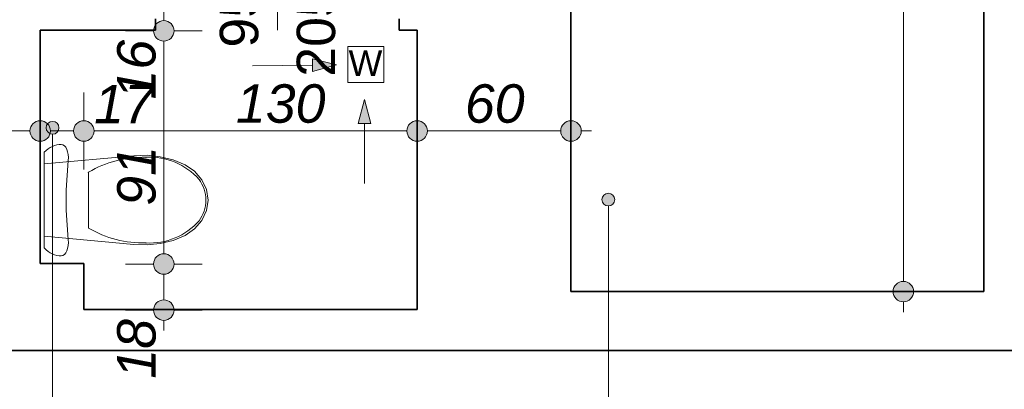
# Model space of a CAD drawing. Header units: millimetres. Extents: x -50073 to 84772, y -78870 to -35317.
# Tile 21 of 125: x 11655 to 15495, y -76702 to -75259. Entities that reach past the tile are written whole.
import ezdxf

# ---------------------------------------------------------------- set-up
doc = ezdxf.new("R2010")
doc.units = ezdxf.units.MM
doc.header["$MEASUREMENT"] = 0
doc.layers.add('_podkład', color=7, linetype='Continuous')
doc.layers.add('Wymiarowanie - Ogólne', color=7, linetype='Continuous')
for name, color, linetype, lineweight in [('_podkład_Nr_pióra__1', 7, 'Continuous', 0), ('Instalacje - Went_Klim_Nr_pióra__42', 150, 'Continuous', 13), ('Konstrukcja - Stropy_Nr_pióra__1', 7, 'Continuous', 0), ('Konstrukcja - Ściany zew_Nr_pióra__6', 7, 'Continuous', 35), ('Wnetrze - Sanitariaty_Nr_pióra__22', 8, 'Continuous', 13), ('Wymiarowanie - Ogólne_Nr_pióra__82', 114, 'Continuous', 13), ('Znaczniki drzwi ArchiCADa_Nr_pióra__1', 7, 'Continuous', 0), ('Znaczniki drzwi ArchiCADa_Nr_pióra__7', 7, 'Continuous', 70)]:
    doc.layers.add(name, color=color, linetype=linetype, lineweight=lineweight)
doc.styles.add('GENERATED_STYLE_1', font='txt')
doc.styles.add('GENERATED_STYLE_3', font='txt')
doc.dimstyles.new('GENERATED_STYLE__1', dxfattribs={"dimtxt": 150, "dimasz": 152, "dimexe": 0.18, "dimexo": 0, "dimgap": 0.09, "dimtad": 1, "dimlfac": 0.1, "dimzin": 0, "dimdsep": 46, "dimtxsty": 'GENERATED_STYLE_3', "dimblk": 'ARROWHEAD_11', "dimblk1": 'ARROWHEAD_11', "dimblk2": 'ARROWHEAD_11', "dimcen": 0.09, "dimclrd": 114, "dimclre": 114, "dimclrt": 114, "dimazin": 0, "dimtfac": 1, "dimtdec": 4, "dimtmove": 0, "dimatfit": 3, "dimfxl": 1, "dimtolj": 1, "dimtzin": 0, "dimarcsym": 0})
doc.dimstyles.new('GENERATED_STYLE__2', dxfattribs={"dimtxt": 150, "dimasz": 152, "dimexe": 0.18, "dimexo": 0, "dimgap": 0.09, "dimtad": 1, "dimtih": 1, "dimtoh": 1, "dimlfac": 0.1, "dimzin": 0, "dimdsep": 46, "dimtxsty": 'GENERATED_STYLE_3', "dimblk": 'ARROWHEAD_11', "dimblk1": 'ARROWHEAD_11', "dimblk2": 'ARROWHEAD_11', "dimcen": 0.09, "dimclrd": 114, "dimclre": 114, "dimclrt": 114, "dimazin": 0, "dimtfac": 1, "dimtdec": 4, "dimtmove": 0, "dimatfit": 3, "dimfxl": 1, "dimtolj": 1, "dimtzin": 0, "dimarcsym": 0})

# ---------------------------------------------------------------- blocks, each defined once
blk = doc.blocks.new('*D782')
at = {"layer": 'Wymiarowanie - Ogólne_Nr_pióra__82', "linetype": 'Continuous'}
for points in [[(11614.6, -75693.7), (11611.6, -75678.3), (11602.9, -75665.4), (11589.9, -75656.7), (11574.6, -75653.7), (11559.3, -75656.7), (11546.3, -75665.4), (11537.6, -75678.3), (11534.6, -75693.7), (11537.6, -75709), (11546.3, -75721.9), (11559.3, -75730.6), (11574.6, -75733.7), (11589.9, -75730.6), (11602.9, -75721.9), (11611.6, -75709)], [(11774.6, -75693.7), (11771.6, -75678.3), (11762.9, -75665.4), (11749.9, -75656.7), (11734.6, -75653.7), (11719.3, -75656.7), (11706.3, -75665.4), (11697.6, -75678.3), (11694.6, -75693.7), (11697.6, -75709), (11706.3, -75721.9), (11719.3, -75730.6), (11734.6, -75733.7), (11749.9, -75730.6), (11762.9, -75721.9), (11771.6, -75709)]]:
    blk.add_hatch(color=256, dxfattribs=at).paths.add_polyline_path(points)
for p, q in [((11574.6, -75653.7), (11574.6, -75543.7)), ((11734.6, -75653.7), (11734.6, -75543.7)), ((11614.6, -75693.7), (11694.6, -75693.7)), ((11574.6, -75843.7), (11574.6, -75733.7)), ((11734.6, -75843.7), (11734.6, -75733.7))]:
    blk.add_line(p, q, dxfattribs=at)
for centre in [(11574.6, -75693.7), (11734.6, -75693.7)]:
    blk.add_circle(centre, 40, dxfattribs=at)
blk = doc.blocks.new('ARROWHEAD_11')
at = {"color": 0, "linetype": 'Continuous', "lineweight": 0}
blk.add_line((0, 0), (-1, 0), dxfattribs=at)
at = {"color": 0, "linetype": 'Continuous', "lineweight": 0, "const_width": 0.25, "flags": 128}
blk.add_lwpolyline([(-0.125, 0, 1), (0.125, 0, 1)], format="xyb", close=True, dxfattribs=at)
blk = doc.blocks.new('*D783')
at = {"layer": 'Wymiarowanie - Ogólne_Nr_pióra__82', "linetype": 'Continuous'}
for points in [[(11774.6, -75693.7), (11771.6, -75678.3), (11762.9, -75665.4), (11749.9, -75656.7), (11734.6, -75653.7), (11719.3, -75656.7), (11706.3, -75665.4), (11697.6, -75678.3), (11694.6, -75693.7), (11697.6, -75709), (11706.3, -75721.9), (11719.3, -75730.6), (11734.6, -75733.7), (11749.9, -75730.6), (11762.9, -75721.9), (11771.6, -75709)], [(11944.6, -75693.7), (11941.6, -75678.3), (11932.9, -75665.4), (11919.9, -75656.7), (11904.6, -75653.7), (11889.3, -75656.7), (11876.3, -75665.4), (11867.6, -75678.3), (11864.6, -75693.7), (11867.6, -75709), (11876.3, -75721.9), (11889.3, -75730.6), (11904.6, -75733.7), (11919.9, -75730.6), (11932.9, -75721.9), (11941.6, -75709)]]:
    blk.add_hatch(color=256, dxfattribs=at).paths.add_polyline_path(points)
for p, q in [((11734.6, -75653.7), (11734.6, -75543.7)), ((11904.6, -75653.7), (11904.6, -75543.7)), ((11774.6, -75693.7), (11864.6, -75693.7)), ((11734.6, -75843.7), (11734.6, -75733.7)), ((11904.6, -75843.7), (11904.6, -75733.7))]:
    blk.add_line(p, q, dxfattribs=at)
for centre in [(11734.6, -75693.7), (11904.6, -75693.7)]:
    blk.add_circle(centre, 40, dxfattribs=at)
blk = doc.blocks.new('*D784')
at = {"layer": 'Wymiarowanie - Ogólne_Nr_pióra__82', "linetype": 'Continuous'}
for points in [[(11944.6, -75693.7), (11941.6, -75678.3), (11932.9, -75665.4), (11919.9, -75656.7), (11904.6, -75653.7), (11889.3, -75656.7), (11876.3, -75665.4), (11867.6, -75678.3), (11864.6, -75693.7), (11867.6, -75709), (11876.3, -75721.9), (11889.3, -75730.6), (11904.6, -75733.7), (11919.9, -75730.6), (11932.9, -75721.9), (11941.6, -75709)], [(13244.6, -75693.7), (13241.6, -75678.3), (13232.9, -75665.4), (13219.9, -75656.7), (13204.6, -75653.7), (13189.3, -75656.7), (13176.3, -75665.4), (13167.6, -75678.3), (13164.6, -75693.7), (13167.6, -75709), (13176.3, -75721.9), (13189.3, -75730.6), (13204.6, -75733.7), (13219.9, -75730.6), (13232.9, -75721.9), (13241.6, -75709)]]:
    blk.add_hatch(color=256, dxfattribs=at).paths.add_polyline_path(points)
for p, q in [((11904.6, -75653.7), (11904.6, -75543.7)), ((13204.6, -75653.7), (13204.6, -75543.7)), ((11944.6, -75693.7), (13164.6, -75693.7)), ((11904.6, -75843.7), (11904.6, -75733.7)), ((13204.6, -75843.7), (13204.6, -75733.7))]:
    blk.add_line(p, q, dxfattribs=at)
for centre in [(11904.6, -75693.7), (13204.6, -75693.7)]:
    blk.add_circle(centre, 40, dxfattribs=at)
at = {"layer": 'Wymiarowanie - Ogólne_Nr_pióra__82', "char_height": 150, "attachment_point": 7, "style": 'GENERATED_STYLE_3'}
for s, insert in [('\\A1;{\\fArial|b0|i1|c238|p38;17}', (11944.6, -75663.7)), ('\\A1;{\\fArial|b0|i1|c238|p38;130}', (12497.7, -75663.7))]:
    blk.add_mtext(s, dxfattribs=dict(at, insert=insert))
blk = doc.blocks.new('*D785')
at = {"layer": 'Wymiarowanie - Ogólne_Nr_pióra__82', "linetype": 'Continuous'}
for points in [[(13244.6, -75693.7), (13241.6, -75678.3), (13232.9, -75665.4), (13219.9, -75656.7), (13204.6, -75653.7), (13189.3, -75656.7), (13176.3, -75665.4), (13167.6, -75678.3), (13164.6, -75693.7), (13167.6, -75709), (13176.3, -75721.9), (13189.3, -75730.6), (13204.6, -75733.7), (13219.9, -75730.6), (13232.9, -75721.9), (13241.6, -75709)], [(13844.6, -75693.7), (13841.6, -75678.3), (13832.9, -75665.4), (13819.9, -75656.7), (13804.6, -75653.7), (13789.3, -75656.7), (13776.3, -75665.4), (13767.6, -75678.3), (13764.6, -75693.7), (13767.6, -75709), (13776.3, -75721.9), (13789.3, -75730.6), (13804.6, -75733.7), (13819.9, -75730.6), (13832.9, -75721.9), (13841.6, -75709)]]:
    blk.add_hatch(color=256, dxfattribs=at).paths.add_polyline_path(points)
for p, q in [((13204.6, -75653.7), (13204.6, -75543.7)), ((13804.6, -75653.7), (13804.6, -75543.7)), ((13244.6, -75693.7), (13764.6, -75693.7)), ((13844.6, -75693.7), (13884.6, -75693.7)), ((13204.6, -75843.7), (13204.6, -75733.7)), ((13804.6, -75843.7), (13804.6, -75733.7))]:
    blk.add_line(p, q, dxfattribs=at)
for centre in [(13204.6, -75693.7), (13804.6, -75693.7)]:
    blk.add_circle(centre, 40, dxfattribs=at)
at = {"layer": 'Wymiarowanie - Ogólne_Nr_pióra__82', "insert": (13390.8, -75663.7), "char_height": 150, "attachment_point": 7, "style": 'GENERATED_STYLE_3'}
blk.add_mtext('\\A1;{\\fArial|b0|i1|c238|p38;60}', dxfattribs=at)
blk = doc.blocks.new('*D800')
at = {"layer": 'Wymiarowanie - Ogólne_Nr_pióra__82', "linetype": 'Continuous'}
for points in [[(12256.6, -76213), (12253.5, -76197.7), (12244.9, -76184.8), (12231.9, -76176.1), (12216.6, -76173), (12201.3, -76176.1), (12188.3, -76184.8), (12179.6, -76197.7), (12176.6, -76213), (12179.6, -76228.3), (12188.3, -76241.3), (12201.3, -76250), (12216.6, -76253), (12231.9, -76250), (12244.9, -76241.3), (12253.5, -76228.3)], [(12256.6, -76393), (12253.5, -76377.7), (12244.9, -76364.8), (12231.9, -76356.1), (12216.6, -76353), (12201.3, -76356.1), (12188.3, -76364.8), (12179.6, -76377.7), (12176.6, -76393), (12179.6, -76408.3), (12188.3, -76421.3), (12201.3, -76430), (12216.6, -76433), (12231.9, -76430), (12244.9, -76421.3), (12253.5, -76408.3)]]:
    blk.add_hatch(color=256, dxfattribs=at).paths.add_polyline_path(points)
for p, q in [((12176.6, -76213), (12066.6, -76213)), ((12366.6, -76213), (12256.6, -76213)), ((12216.6, -76353), (12216.6, -76253)), ((12176.6, -76393), (12066.6, -76393)), ((12366.6, -76393), (12256.6, -76393)), ((12216.6, -76473), (12216.6, -76433))]:
    blk.add_line(p, q, dxfattribs=at)
for centre in [(12216.6, -76213), (12216.6, -76393)]:
    blk.add_circle(centre, 40, dxfattribs=at)
at = {"layer": 'Wymiarowanie - Ogólne_Nr_pióra__82', "insert": (12186.6, -76660.7), "char_height": 150, "attachment_point": 7, "rotation": 90, "style": 'GENERATED_STYLE_3'}
blk.add_mtext('\\A1;{\\fArial|b0|i1|c238|p38;18}', dxfattribs=at)
blk = doc.blocks.new('*D801')
at = {"layer": 'Wymiarowanie - Ogólne_Nr_pióra__82', "linetype": 'Continuous'}
for points in [[(12256.6, -75303), (12253.5, -75287.7), (12244.9, -75274.8), (12231.9, -75266.1), (12216.6, -75263), (12201.3, -75266.1), (12188.3, -75274.8), (12179.6, -75287.7), (12176.6, -75303), (12179.6, -75318.3), (12188.3, -75331.3), (12201.3, -75340), (12216.6, -75343), (12231.9, -75340), (12244.9, -75331.3), (12253.5, -75318.3)], [(12256.6, -76213), (12253.5, -76197.7), (12244.9, -76184.8), (12231.9, -76176.1), (12216.6, -76173), (12201.3, -76176.1), (12188.3, -76184.8), (12179.6, -76197.7), (12176.6, -76213), (12179.6, -76228.3), (12188.3, -76241.3), (12201.3, -76250), (12216.6, -76253), (12231.9, -76250), (12244.9, -76241.3), (12253.5, -76228.3)]]:
    blk.add_hatch(color=256, dxfattribs=at).paths.add_polyline_path(points)
for p, q in [((12176.6, -75303), (12066.6, -75303)), ((12366.6, -75303), (12256.6, -75303)), ((12216.6, -76173), (12216.6, -75343)), ((12176.6, -76213), (12066.6, -76213)), ((12366.6, -76213), (12256.6, -76213))]:
    blk.add_line(p, q, dxfattribs=at)
for centre in [(12216.6, -75303), (12216.6, -76213)]:
    blk.add_circle(centre, 40, dxfattribs=at)
at = {"layer": 'Wymiarowanie - Ogólne_Nr_pióra__82', "char_height": 150, "attachment_point": 7, "rotation": 90, "style": 'GENERATED_STYLE_3'}
for s, insert in [('\\A1;{\\fArial|b0|i1|c238|p38;16}', (12186.6, -75570.7)), ('\\A1;{\\fArial|b0|i1|c238|p38;91}', (12186.6, -75985.7))]:
    blk.add_mtext(s, dxfattribs=dict(at, insert=insert))
blk = doc.blocks.new('*D802')
at = {"layer": 'Wymiarowanie - Ogólne_Nr_pióra__82', "linetype": 'Continuous'}
for points in [[(12256.6, -75143), (12253.5, -75127.7), (12244.9, -75114.8), (12231.9, -75106.1), (12216.6, -75103), (12201.3, -75106.1), (12188.3, -75114.8), (12179.6, -75127.7), (12176.6, -75143), (12179.6, -75158.3), (12188.3, -75171.3), (12201.3, -75180), (12216.6, -75183), (12231.9, -75180), (12244.9, -75171.3), (12253.5, -75158.3)], [(12256.6, -75303), (12253.5, -75287.7), (12244.9, -75274.8), (12231.9, -75266.1), (12216.6, -75263), (12201.3, -75266.1), (12188.3, -75274.8), (12179.6, -75287.7), (12176.6, -75303), (12179.6, -75318.3), (12188.3, -75331.3), (12201.3, -75340), (12216.6, -75343), (12231.9, -75340), (12244.9, -75331.3), (12253.5, -75318.3)]]:
    blk.add_hatch(color=256, dxfattribs=at).paths.add_polyline_path(points)
for p, q in [((12176.6, -75143), (12066.6, -75143)), ((12366.6, -75143), (12256.6, -75143)), ((12216.6, -75263), (12216.6, -75183)), ((12176.6, -75303), (12066.6, -75303)), ((12366.6, -75303), (12256.6, -75303))]:
    blk.add_line(p, q, dxfattribs=at)
for centre in [(12216.6, -75143), (12216.6, -75303)]:
    blk.add_circle(centre, 40, dxfattribs=at)
blk = doc.blocks.new('*D809')
at = {"layer": 'Wymiarowanie - Ogólne_Nr_pióra__82', "linetype": 'Continuous'}
for points in [[(15140.8, -73530.6), (15137.8, -73515.3), (15129.1, -73502.4), (15116.2, -73493.7), (15100.8, -73490.6), (15085.5, -73493.7), (15072.6, -73502.4), (15063.9, -73515.3), (15060.8, -73530.6), (15063.9, -73545.9), (15072.6, -73558.9), (15085.5, -73567.6), (15100.8, -73570.6), (15116.2, -73567.6), (15129.1, -73558.9), (15137.8, -73545.9)], [(15140.8, -76320.6), (15137.8, -76305.3), (15129.1, -76292.4), (15116.2, -76283.7), (15100.8, -76280.6), (15085.5, -76283.7), (15072.6, -76292.4), (15063.9, -76305.3), (15060.8, -76320.6), (15063.9, -76335.9), (15072.6, -76348.9), (15085.5, -76357.6), (15100.8, -76360.6), (15116.2, -76357.6), (15129.1, -76348.9), (15137.8, -76335.9)]]:
    blk.add_hatch(color=256, dxfattribs=at).paths.add_polyline_path(points)
for p, q in [((15100.8, -73490.6), (15100.8, -73450.6)), ((15060.8, -73530.6), (14950.8, -73530.6)), ((15250.8, -73530.6), (15140.8, -73530.6)), ((15100.8, -76280.6), (15100.8, -73570.6)), ((15060.8, -76320.6), (14950.8, -76320.6)), ((15250.8, -76320.6), (15140.8, -76320.6)), ((15100.8, -76400.6), (15100.8, -76360.6))]:
    blk.add_line(p, q, dxfattribs=at)
for centre in [(15100.8, -73530.6), (15100.8, -76320.6)]:
    blk.add_circle(centre, 40, dxfattribs=at)
at = {"layer": 'Wymiarowanie - Ogólne_Nr_pióra__82', "insert": (15070.8, -75096.4), "char_height": 150, "attachment_point": 7, "rotation": 90, "style": 'GENERATED_STYLE_3'}
blk.add_mtext('\\A1;{\\fArial|b0|i1|c238|p38;279}', dxfattribs=at)

msp = doc.modelspace()

# ---------------------------------------------------------------- hatches: boundary and pattern name
at = {"layer": '_podkład', "linetype": 'Continuous', "lineweight": 0, "true_color": 0x000000}
for points in [[(11807.723, -75681.279), (11805.82, -75671.712), (11800.401, -75663.601), (11792.29, -75658.182), (11782.723, -75656.279), (11773.156, -75658.182), (11765.045, -75663.601), (11759.626, -75671.712), (11757.723, -75681.279), (11759.626, -75690.846), (11765.045, -75698.956), (11773.156, -75704.376), (11782.723, -75706.279), (11792.29, -75704.376), (11800.401, -75698.956), (11805.82, -75690.846)], [(13975.554, -75961.481), (13973.651, -75951.914), (13968.232, -75943.804), (13960.121, -75938.384), (13950.554, -75936.481), (13940.987, -75938.384), (13932.877, -75943.804), (13927.457, -75951.914), (13925.554, -75961.481), (13927.457, -75971.048), (13932.877, -75979.159), (13940.987, -75984.578), (13950.554, -75986.481), (13960.121, -75984.578), (13968.232, -75979.159), (13973.651, -75971.048)]]:
    msp.add_hatch(color=18, dxfattribs=at).paths.add_polyline_path(points)
at = {"layer": 'Instalacje - Went_Klim_Nr_pióra__42', "linetype": 'Continuous'}
for points in [[(12889.757, -75435.716), (12796.213, -75411.641), (12796.708, -75461.638)], [(12999.469, -75571.517), (12974.469, -75664.818), (13024.469, -75664.818)]]:
    msp.add_hatch(color=256, dxfattribs=at).paths.add_polyline_path(points)

# ---------------------------------------------------------------- linework, layer by layer
at = {"layer": '_podkład_Nr_pióra__1', "linetype": 'Continuous'}
for p, q in [((11782.723, -77543.67), (11782.723, -75706.279)), ((13950.554, -77090.408), (13950.554, -75986.481))]:
    msp.add_line(p, q, dxfattribs=at)
for centre in [(11782.723, -75681.279), (13950.554, -75961.481)]:
    msp.add_circle(centre, 25, dxfattribs=at)
at = {"layer": 'Instalacje - Went_Klim_Nr_pióra__42', "linetype": 'Continuous'}
for p, q in [((12934.097, -75364.55), (13074.097, -75364.55)), ((12934.097, -75504.55), (12934.097, -75364.55)), ((13074.097, -75364.55), (13074.097, -75504.55)), ((12889.757, -75435.716), (12796.213, -75411.641)), ((12796.708, -75461.638), (12796.213, -75411.641)), ((12562.081, -75438.959), (12796.46, -75436.64)), ((12889.757, -75435.716), (12796.708, -75461.638)), ((13074.097, -75504.55), (12934.097, -75504.55)), ((12999.469, -75571.517), (12974.469, -75664.818)), ((12999.469, -75571.517), (13024.469, -75664.818)), ((13024.469, -75664.818), (12974.469, -75664.818)), ((12999.469, -75899.209), (12999.469, -75664.818))]:
    msp.add_line(p, q, dxfattribs=at)
at = {"layer": 'Konstrukcja - Stropy_Nr_pióra__1', "linetype": 'Continuous', "flags": 128}
msp.add_lwpolyline([(-555.52, -62390.641), (2164.596, -62390.641), (2164.596, -76550.641), (5824.596, -76550.641), (23038.421, -76550.641), (23038.421, -76240.678), (31884.596, -76240.678), (31884.596, -70115.378), (29924.596, -70115.378), (29924.596, -64338.978), (48324.596, -64338.978)], dxfattribs=at)
at = {"layer": 'Konstrukcja - Ściany zew_Nr_pióra__6', "linetype": 'Continuous'}
for p, q in [((12184.596, -75255.641), (12184.596, -75300.641)), ((13134.596, -75255.641), (13134.596, -75300.641))]:
    msp.add_line(p, q, dxfattribs=at)
at = {"layer": 'Konstrukcja - Ściany zew_Nr_pióra__6', "linetype": 'Continuous', "flags": 128}
for points in [[(15414.596, -73530.641), (15414.596, -76320.641)], [(13804.596, -76320.641), (13804.596, -75140.641)], [(11734.596, -75300.641), (12184.596, -75300.641)], [(11734.596, -76210.641), (11734.596, -75300.641)], [(13134.596, -75300.641), (13204.596, -75300.641)], [(13204.596, -75300.641), (13204.596, -76320.641)], [(11904.596, -76210.641), (11734.596, -76210.641)], [(11904.596, -76390.641), (11904.596, -76210.641)], [(13204.596, -76320.641), (13204.596, -76390.641)], [(15414.596, -76320.641), (13804.596, -76320.641)], [(13204.596, -76390.641), (11904.596, -76390.641)], [(9744.596, -76550.641), (13204.596, -76550.641)], [(13204.596, -76550.641), (15574.596, -76550.641)]]:
    msp.add_lwpolyline(points, dxfattribs=at)
at = {"layer": 'Wnetrze - Sanitariaty_Nr_pióra__22', "linetype": 'Continuous'}
for p, q in [((11773.857, -75758.237), (11765.563, -75763.524)), ((11782.3, -75753.887), (11773.857, -75758.237)), ((11790.861, -75750.488), (11782.3, -75753.887)), ((11799.513, -75748.051), (11790.861, -75750.488)), ((11808.225, -75746.586), (11799.513, -75748.051)), ((11816.967, -75746.097), (11808.225, -75746.586)), ((11823.021, -75747.38), (11816.967, -75746.097)), ((11828.779, -75751.165), (11823.021, -75747.38)), ((11833.961, -75757.268), (11828.779, -75751.165)), ((11838.313, -75765.39), (11833.961, -75757.268)), ((11757.446, -75769.728), (11749.534, -75776.829)), ((11749.534, -75776.829), (11749.534, -76150.366)), ((12099.917, -75790.249), (11749.534, -75822.623)), ((11765.563, -75763.524), (11757.446, -75769.728)), ((11841.623, -75775.135), (11838.313, -75765.39)), ((11843.729, -75786.028), (11841.623, -75775.135)), ((11844.529, -75797.536), (11843.729, -75786.028)), ((11843.983, -75809.098), (11844.529, -75797.536)), ((12151.614, -75788.686), (12099.917, -75790.249)), ((12202.96, -75794.174), (12151.614, -75788.686)), ((12252.706, -75806.579), (12202.96, -75794.174)), ((11749.534, -75822.623), (11749.534, -76104.572)), ((11840.424, -75847.382), (11843.983, -75809.098)), ((12299.644, -75825.6), (12252.706, -75806.579)), ((12336.84, -75851.198), (12299.644, -75825.6)), ((11837.875, -75885.958), (11840.424, -75847.382)), ((11922.577, -75854.656), (11922.577, -75963.597)), ((12365.358, -75884.24), (12336.84, -75851.198)), ((11836.343, -75924.729), (11837.875, -75885.958)), ((12354.084, -75882.522), (12354.084, -75882.521)), ((12383.318, -75922.549), (12365.358, -75884.24)), ((11835.832, -75963.597), (11836.343, -75924.729)), ((12389.535, -75963.597), (12383.318, -75922.549)), ((11836.343, -76002.466), (11835.832, -75963.597)), ((11922.577, -75963.597), (11922.577, -76072.539)), ((12380.895, -75963.596), (12380.895, -75963.597)), ((12383.318, -76004.646), (12389.535, -75963.597)), ((11837.875, -76041.237), (11836.343, -76002.466)), ((12365.358, -76042.955), (12383.318, -76004.646)), ((11840.424, -76079.813), (11837.875, -76041.237)), ((12336.84, -76075.997), (12365.358, -76042.955)), ((11749.534, -76104.572), (12099.917, -76136.946)), ((11843.983, -76118.097), (11840.424, -76079.813)), ((12252.706, -76120.616), (12299.644, -76101.595)), ((12299.644, -76101.595), (12336.84, -76075.997)), ((11841.623, -76152.06), (11843.729, -76141.167)), ((11843.729, -76141.167), (11844.529, -76129.659)), ((11844.529, -76129.659), (11843.983, -76118.097)), ((12099.917, -76136.946), (12151.614, -76138.509)), ((12151.614, -76138.509), (12202.96, -76133.021)), ((12202.96, -76133.021), (12252.706, -76120.616)), ((11749.534, -76150.366), (11757.446, -76157.467)), ((11757.446, -76157.467), (11765.563, -76163.671)), ((11765.563, -76163.671), (11773.857, -76168.958)), ((11773.857, -76168.958), (11782.3, -76173.308)), ((11782.3, -76173.308), (11790.861, -76176.707)), ((11790.861, -76176.707), (11799.513, -76179.144)), ((11799.513, -76179.144), (11808.225, -76180.609)), ((11808.225, -76180.609), (11816.967, -76181.098)), ((11816.967, -76181.098), (11823.021, -76179.815)), ((11823.021, -76179.815), (11828.779, -76176.03)), ((11828.779, -76176.03), (11833.961, -76169.927)), ((11833.961, -76169.927), (11838.313, -76161.805)), ((11838.313, -76161.805), (11841.623, -76152.06))]:
    msp.add_line(p, q, dxfattribs=at)
for centre, radius, start, end in [((12137.471, -76221.693), 425.383, 88.646069, 120.348234), ((12161.838, -76053.058), 256.976, 41.575502, 93.195152), ((12242.292, -75964.409), 138.562, 0.335594, 36.222811), ((12242.289, -75962.785), 138.565, 323.777196, 359.664414), ((12161.838, -75874.137), 256.976, 266.804848, 318.424498), ((12137.471, -75705.502), 425.383, 239.651766, 271.353931)]:
    msp.add_arc(centre, radius, start, end, dxfattribs=at)
for p in [(12147.519, -75796.561), (11922.577, -75854.656), (12354.084, -76044.674), (12147.519, -76130.634)]:
    msp.add_point(p, dxfattribs=at)
at = {"layer": 'Znaczniki drzwi ArchiCADa_Nr_pióra__1', "linetype": 'Continuous'}
msp.add_line((12659.596, -74940.641), (12659.596, -75300.641), dxfattribs=at)

# ---------------------------------------------------------------- texts
at = {"layer": 'Instalacje - Went_Klim_Nr_pióra__42', "linetype": 'Continuous', "insert": (13069.011, -75428.835), "char_height": 100, "attachment_point": 6, "style": 'GENERATED_STYLE_1'}
msp.add_mtext('\\A1;{\\fArial|b0|i0|c238|p38;W}', dxfattribs=at)
at = {"layer": 'Znaczniki drzwi ArchiCADa_Nr_pióra__7', "char_height": 150, "attachment_point": 7, "rotation": 90, "style": 'GENERATED_STYLE_1'}
for s, insert in [('\\A1;{\\fArial|b0|i0|c238|p38;95}', (12587.065, -75368.299)), ('\\A1;{\\fArial|b0|i0|c238|p38;205}', (12887.065, -75482.127))]:
    msp.add_mtext(s, dxfattribs=dict(at, insert=insert))

# ---------------------------------------------------------------- dimensions: what is measured, and where the dimension line sits
at = {"layer": 'Wymiarowanie - Ogólne', "color": 114, "linetype": 'Continuous', "lineweight": 13}
for base, p1, p2, picture, middle in [((15100.847, -73530.641), (15414.596, -76320.641), (15414.596, -73530.641), '*D809', (14995.847, -74925.641)), ((12216.591, -75143.034), (12273.634, -75303.034), (12261.667, -75143.034), '*D802', (12111.591, -75456.863)), ((12216.591, -75303.034), (12057.378, -76213.035), (12273.634, -75303.034), '*D801', (12111.591, -75871.864)), ((12216.591, -76213.035), (12057.378, -76393.035), (12057.378, -76213.035), '*D800', (12111.591, -76546.864))]:
    dim = msp.add_linear_dim(base=base, p1=p1, p2=p2, angle=90, dimstyle='GENERATED_STYLE__1', dxfattribs=at)
    dim.commit()
    dim.dimension.update_dxf_attribs({"geometry": picture, "text_midpoint": middle, "dimtype": 160, "text_rotation": 90})
for base, p1, p2, picture, middle in [((13204.596, -75693.651), (11904.596, -76278.32), (13204.596, -76429.089), '*D784', (12668.425, -75588.651)), ((13804.596, -75693.651), (13204.596, -76429.089), (13804.596, -76153.864), '*D785', (13504.596, -75588.651)), ((11734.596, -75693.651), (11574.596, -76415.554), (11734.596, -76278.32), '*D782', (11420.767, -75588.651)), ((11904.596, -75693.651), (11734.596, -76278.32), (11904.596, -76278.32), '*D783', (12058.425, -75588.651))]:
    dim = msp.add_linear_dim(base=base, p1=p1, p2=p2, dimstyle='GENERATED_STYLE__2', dxfattribs=at)
    dim.commit()
    dim.dimension.update_dxf_attribs({"geometry": picture, "text_midpoint": middle, "dimtype": 160})

doc.saveas('drawing.dxf')
